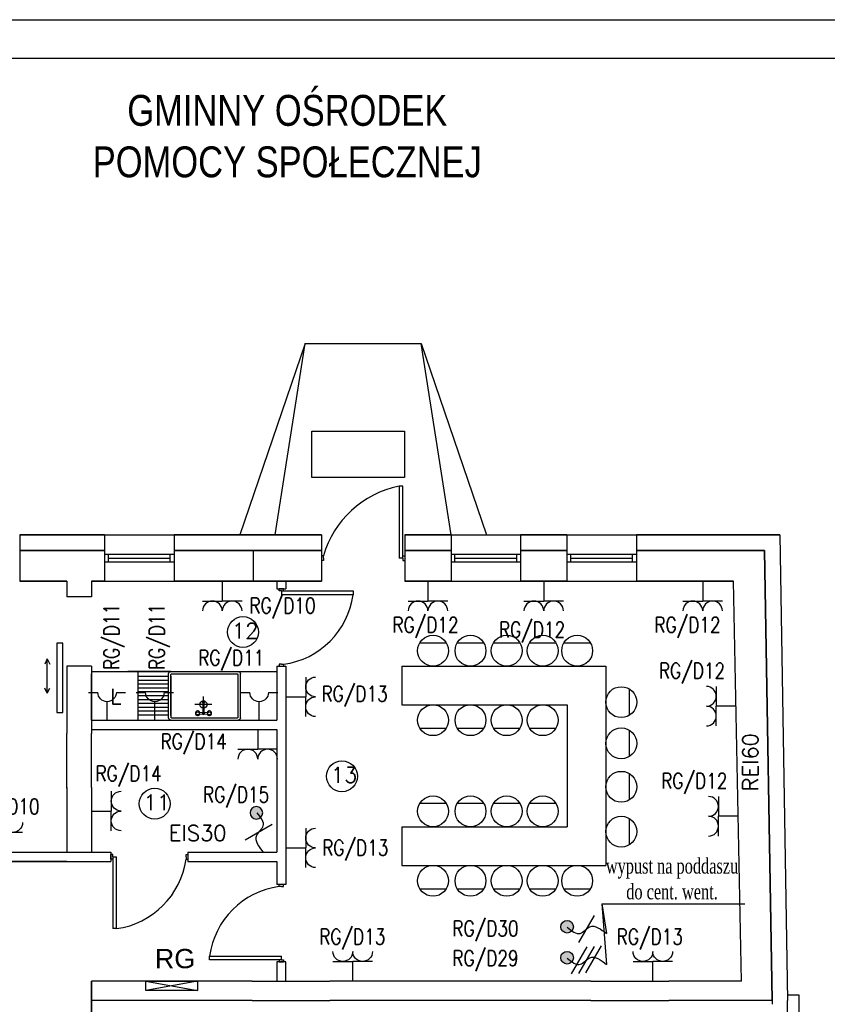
# Model space of a CAD drawing. Header units: inches. Extents: x 6268 to 12323, y 5221 to 42059.
# Tile 88 of 98: x 9435 to 10481, y 34617 to 35892. Entities that reach past the tile are written whole.
import ezdxf
from ezdxf.enums import TextEntityAlignment as Align

# ---------------------------------------------------------------- set-up
doc = ezdxf.new("R2010")
doc.units = ezdxf.units.IN
doc.header["$MEASUREMENT"] = 0
doc.layers.add('1DE-schemat ideowy', color=1, linetype='Continuous', lineweight=40)
doc.layers.add('2DE_NUMEL', color=1, linetype='Continuous', lineweight=20)
doc.layers.add('2DE_OBL2', color=1, linetype='Continuous')
doc.layers.add('CP_LINENORM', color=253, linetype='Continuous')
doc.styles.add('CP_ATTR', font='romans.shx')
doc.styles.add('Romans', font='romans.shx', dxfattribs={"width": 0.7})
doc.styles.get("Standard").update_dxf_attribs({"font": 'txt.shx'})

# ---------------------------------------------------------------- blocks, each defined once
blk = doc.blocks.new('CPEL_25872')
for p in [(0, 0), (-0.4, -0.4), (0.4, -0.4)]:
    blk.add_line(p, (0, -0.4))
for centre, start in [((-0.2, -0.6), 360), ((0.2, -0.6), 0)]:
    blk.add_arc(centre, 0.2, start, 180)
at = {"linetype": 'ByBlock', "style": 'CP_ATTR', "flags": 9}
for tag, p in [('NAME', (-0.092, -0.018)), ('GROUP', (-0.092, -0.018)), ('NUMBER', (-0.092, -0.018)), ('PRODUCER', (-0.092, -0.018)), ('ARTICLE', (-0.092, -0.018)), ('CHARACTER', (-0.092, -0.018)), ('VOLTAGE', (-0.092, -0.019)), ('WEIGHT', (-0.092, -0.018)), ('OTHER', (-0.092, -0.018)), ('PRODUCT-TYPE', (-0.092, -0.019)), ('ORDER-NO', (-0.092, -0.019)), ('POWER', (-0.092, -0.019))]:
    blk.add_attdef(tag, text='', height=0.00005, dxfattribs=at).set_placement(p, align=Align.MIDDLE_LEFT)
blk = doc.blocks.new('CPEL_2588')
for p, q in [((0, 0), (0, -0.4)), ((-0.4, -0.6), (-0.2, -0.6)), ((0.2, -0.6), (0.4, -0.6))]:
    blk.add_line(p, q)
blk.add_arc((0, -0.6), 0.2, 360, 180)
at = {"linetype": 'ByBlock', "style": 'CP_ATTR', "flags": 9}
for tag, p in [('NAME', (-0.092, -0.018)), ('GROUP', (-0.092, -0.018)), ('NUMBER', (-0.092, -0.018)), ('PRODUCER', (-0.092, -0.018)), ('ARTICLE', (-0.092, -0.018)), ('CHARACTER', (-0.092, -0.018)), ('VOLTAGE', (-0.092, -0.019)), ('WEIGHT', (-0.092, -0.018)), ('OTHER', (-0.092, -0.018)), ('PRODUCT-TYPE', (-0.092, -0.019)), ('ORDER-NO', (-0.092, -0.019)), ('POWER', (-0.092, -0.019))]:
    blk.add_attdef(tag, text='', height=0.00005, dxfattribs=at).set_placement(p, align=Align.MIDDLE_LEFT)
blk = doc.blocks.new('CPEL_2580_1')
h = blk.add_hatch(color=256)
h.paths.add_polyline_path([(0.2, 0, 1), (-0.2, 0, 1)])
h.paths.add_polyline_path([(-0.092, -0.018), (-0.092, -0.018), (-0.092, -0.018), (-0.092, -0.018)], flags=24)
h.paths.add_polyline_path([(-0.092, -0.018), (-0.091, -0.018), (-0.091, -0.018), (-0.092, -0.018)], flags=24)
h.paths.add_polyline_path([(-0.092, -0.019), (-0.091, -0.019), (-0.091, -0.018), (-0.092, -0.018)], flags=24)
h.paths.add_polyline_path([(-0.092, -0.019), (-0.091, -0.019), (-0.091, -0.019), (-0.092, -0.019)], flags=24)
h.paths.add_polyline_path([(-0.092, -0.018), (-0.092, -0.018), (-0.092, -0.018), (-0.092, -0.018)], flags=24)
h.paths.add_polyline_path([(-0.092, -0.019), (-0.092, -0.019), (-0.092, -0.019), (-0.092, -0.019)], flags=24)
h.paths.add_polyline_path([(-0.092, -0.019), (-0.091, -0.019), (-0.091, -0.019), (-0.092, -0.019)], flags=24)
h.paths.add_polyline_path([(-0.092, -0.018), (-0.091, -0.018), (-0.091, -0.018), (-0.092, -0.018)], flags=24)
h.paths.add_polyline_path([(-0.092, -0.018), (-0.091, -0.018), (-0.091, -0.018), (-0.092, -0.018)], flags=24)
h.paths.add_polyline_path([(-0.092, -0.019), (-0.092, -0.019), (-0.092, -0.018), (-0.092, -0.018)], flags=24)
h.paths.add_polyline_path([(-0.092, -0.019), (-0.091, -0.019), (-0.091, -0.018), (-0.092, -0.018)], flags=24)
h.paths.add_polyline_path([(-0.092, -0.018), (-0.092, -0.018), (-0.092, -0.018), (-0.092, -0.018)], flags=24)
blk.add_circle((0, 0), 0.2)
at = {"linetype": 'ByBlock', "style": 'CP_ATTR', "flags": 9}
for tag, p in [('NAME', (-0.092, -0.018)), ('GROUP', (-0.092, -0.018)), ('NUMBER', (-0.092, -0.018)), ('PRODUCER', (-0.092, -0.018)), ('ARTICLE', (-0.092, -0.018)), ('CHARACTER', (-0.092, -0.018)), ('VOLTAGE', (-0.092, -0.019)), ('WEIGHT', (-0.092, -0.018)), ('OTHER', (-0.092, -0.018)), ('PN', (-0.092, -0.018)), ('TEMPERATURE', (-0.092, -0.018)), ('FLOW', (-0.092, -0.018)), ('PRODUCT-TYPE', (-0.092, -0.019)), ('ORDER-NO', (-0.092, -0.019)), ('POWER', (-0.092, -0.019)), ('QUANTITY', (-0.092, -0.019)), ('EQUIPMENT', (-0.092, -0.019)), ('DN', (-0.091, -0.019)), ('PRICE', (-0.091, -0.019))]:
    blk.add_attdef(tag, text='', height=0.00005, dxfattribs=at).set_placement(p, align=Align.MIDDLE_LEFT)
blk = doc.blocks.new('cp_num_el')
at = {"linetype": 'ByBlock', "style": 'CP_ATTR', "width": 0.8, "flags": 12}
blk.add_attdef('VAL', (0, 0), '', height=1, dxfattribs=at)

msp = doc.modelspace()

# ---------------------------------------------------------------- linework, layer by layer
at = {"linetype": 'Continuous'}
for p, q in [((6468.073, 35842.31), (12118.073, 35842.31)), ((9495.543, 34897.907), (9495.543, 34967.907)), ((9527.543, 34897.907), (9527.543, 34967.907)), ((9735.543, 34646.907), (9836.543, 34646.907)), ((9735.543, 34621.907), (9836.543, 34621.907))]:
    msp.add_line(p, q, dxfattribs=at)
for p, q in [((9804.543, 35472.907), (9719.752, 35224.907)), ((9765.543, 35224.907), (9804.543, 35472.907)), ((9804.543, 35472.907), (9954.543, 35472.907)), ((9993.543, 35224.907), (9954.543, 35472.907)), ((9954.543, 35472.907), (10039.334, 35224.907)), ((9813.199, 35359.48), (9933.199, 35359.48)), ((9813.199, 35299.48), (9813.199, 35359.48)), ((9933.199, 35359.48), (9933.199, 35299.48)), ((9933.199, 35299.48), (9813.199, 35299.48)), ((9931.043, 35287.907), (9926.043, 35287.907)), ((9926.043, 35287.907), (9926.043, 35194.907)), ((9931.043, 35197.907), (9931.043, 35287.907)), ((9544.543, 35224.907), (9434.543, 35224.907)), ((9434.543, 35224.907), (9544.543, 35224.907)), ((9434.543, 35224.907), (9434.543, 35164.907)), ((9544.543, 35224.907), (9544.543, 35164.907)), ((9544.543, 35224.907), (9634.543, 35224.907)), ((9825.543, 35224.907), (9634.543, 35224.907)), ((9634.543, 35224.907), (9825.543, 35224.907)), ((9634.543, 35224.907), (9634.543, 35164.907)), ((9825.543, 35224.907), (9825.543, 35164.907)), ((9993.543, 35224.907), (9933.543, 35224.907)), ((9933.543, 35224.907), (9993.543, 35224.907)), ((9933.543, 35224.907), (9933.543, 35164.907)), ((9993.543, 35224.907), (9993.543, 35164.907)), ((9993.543, 35224.907), (10083.543, 35224.907)), ((10143.543, 35224.907), (10083.543, 35224.907)), ((10083.543, 35224.907), (10143.543, 35224.907)), ((10083.543, 35224.907), (10083.543, 35164.907)), ((10143.543, 35224.907), (10143.543, 35164.907)), ((10143.543, 35224.907), (10233.543, 35224.907)), ((10419.543, 35224.907), (10233.543, 35224.907)), ((10233.543, 35224.907), (10419.543, 35224.907)), ((10233.543, 35224.907), (10233.543, 35164.907)), ((10419.543, 35224.907), (10429.543, 34621.907)), ((9544.543, 35204.907), (9434.543, 35204.907)), ((9434.543, 35204.907), (9544.543, 35204.907)), ((9825.543, 35204.907), (9634.543, 35204.907)), ((9634.543, 35204.907), (9825.543, 35204.907)), ((9737.543, 35164.907), (9737.543, 35204.907)), ((9825.543, 35204.907), (9825.543, 35204.907)), ((9825.543, 35204.907), (9825.543, 35204.907)), ((9993.543, 35204.907), (9933.543, 35204.907)), ((9933.543, 35204.907), (9993.543, 35204.907)), ((10143.543, 35204.907), (10083.543, 35204.907)), ((10083.543, 35204.907), (10143.543, 35204.907)), ((10399.543, 35204.907), (10233.543, 35204.907)), ((10233.543, 35204.907), (10399.543, 35204.907)), ((10409.543, 34621.907), (10399.543, 35204.907)), ((10399.543, 35204.907), (10409.543, 34621.907)), ((9544.543, 35199.907), (9634.543, 35199.907)), ((9544.543, 35189.907), (9634.543, 35189.907)), ((9544.543, 35189.907), (9549.543, 35189.907)), ((9549.543, 35189.907), (9549.543, 35199.907)), ((9549.543, 35194.907), (9629.543, 35194.907)), ((9629.543, 35189.907), (9629.543, 35199.907)), ((9828.043, 35197.907), (9825.543, 35197.907)), ((9828.043, 35191.907), (9825.543, 35191.907)), ((9828.043, 35194.907), (9828.043, 35197.907)), ((9828.043, 35194.907), (9828.043, 35191.907)), ((9931.043, 35194.907), (9926.043, 35194.907)), ((9931.043, 35194.907), (9931.043, 35197.907)), ((9931.043, 35197.907), (9933.543, 35197.907)), ((9931.043, 35194.907), (9931.043, 35191.907)), ((9931.043, 35191.907), (9933.543, 35191.907)), ((9933.543, 35197.907), (9933.543, 35191.907)), ((9993.543, 35199.907), (10083.543, 35199.907)), ((9993.543, 35189.907), (10083.543, 35189.907)), ((9993.543, 35189.907), (9998.543, 35189.907)), ((9998.543, 35189.907), (9998.543, 35199.907)), ((9998.543, 35194.907), (10078.543, 35194.907)), ((10078.543, 35189.907), (10078.543, 35199.907)), ((10143.543, 35199.907), (10233.543, 35199.907)), ((10143.543, 35189.907), (10233.543, 35189.907)), ((10143.543, 35189.907), (10148.543, 35189.907)), ((10148.543, 35189.907), (10148.543, 35199.907)), ((10148.543, 35194.907), (10228.543, 35194.907)), ((10228.543, 35189.907), (10228.543, 35199.907)), ((9495.543, 35164.907), (9434.543, 35164.907)), ((9434.543, 35164.907), (9495.543, 35164.907)), ((9495.543, 35164.907), (9495.543, 35144.907)), ((9544.543, 35164.907), (9527.543, 35164.907)), ((9527.543, 35164.907), (9527.543, 35144.907)), ((9527.543, 35164.907), (9544.543, 35164.907)), ((9527.543, 35164.907), (9527.543, 35144.907)), ((9527.543, 35164.907), (9527.543, 35144.907)), ((9527.543, 35164.907), (9527.543, 35144.907)), ((9544.543, 35164.907), (9634.543, 35164.907)), ((9825.543, 35164.907), (9634.543, 35164.907)), ((9634.543, 35164.907), (9825.543, 35164.907)), ((9767.543, 35164.907), (9767.543, 35154.907)), ((9767.543, 35164.907), (9767.543, 35154.907)), ((9779.543, 35164.907), (9779.543, 35154.907)), ((9825.543, 35164.907), (9825.543, 35164.907)), ((9825.543, 35164.907), (9825.543, 35164.907)), ((9993.543, 35164.907), (9933.543, 35164.907)), ((9933.543, 35164.907), (9993.543, 35164.907)), ((9993.543, 35164.907), (10083.543, 35164.907)), ((10143.543, 35164.907), (10083.543, 35164.907)), ((10083.543, 35164.907), (10143.543, 35164.907)), ((10143.543, 35164.907), (10233.543, 35164.907)), ((10359.543, 35164.907), (10233.543, 35164.907)), ((10233.543, 35164.907), (10359.543, 35164.907)), ((10369.543, 34646.907), (10359.543, 35164.907)), ((9767.543, 35154.907), (9779.543, 35154.907)), ((9770.543, 35152.407), (9770.543, 35154.907)), ((9776.543, 35154.907), (9770.543, 35154.907)), ((9773.543, 35152.407), (9770.543, 35152.407)), ((9773.543, 35152.407), (9773.543, 35147.407)), ((9773.543, 35152.407), (9776.543, 35152.407)), ((9776.543, 35152.407), (9776.543, 35154.907)), ((9776.543, 35152.407), (9866.543, 35152.407)), ((9866.543, 35152.407), (9866.543, 35147.407)), ((9527.543, 35144.907), (9495.543, 35144.907)), ((9866.543, 35147.407), (9773.543, 35147.407)), ((9490.543, 35084.907), (9482.543, 35084.907)), ((9482.543, 35084.907), (9482.543, 34994.907)), ((9490.543, 35054.907), (9490.543, 35084.907)), ((9952.953, 35085.256), (9987.182, 35085.256)), ((10001.462, 35085.256), (10035.692, 35085.256)), ((10048.446, 35085.256), (10082.675, 35085.256)), ((10095.124, 35085.256), (10129.354, 35085.256)), ((10139.667, 35085.256), (10173.896, 35085.256)), ((9470.281, 35064.291), (9467.143, 35057.653)), ((9470.281, 35019.966), (9470.281, 35064.291)), ((9470.281, 35064.291), (9473.418, 35057.653)), ((9490.543, 34994.907), (9490.543, 35054.907)), ((9495.543, 35054.907), (9495.543, 34967.907)), ((9527.543, 35054.907), (9495.543, 35054.907)), ((9527.543, 35054.907), (9527.543, 34967.907)), ((9527.543, 35054.907), (9527.543, 34967.907)), ((9527.543, 35054.907), (9527.543, 34967.907)), ((9767.543, 35054.907), (9767.543, 34984.907)), ((9767.543, 35054.907), (9779.543, 35054.907)), ((9773.543, 35057.407), (9770.543, 35057.407)), ((9770.543, 35057.407), (9770.543, 35054.907)), ((9773.543, 35057.407), (9776.543, 35057.407)), ((9776.543, 35057.407), (9776.543, 35054.907)), ((9779.543, 35054.907), (9779.543, 34771.907)), ((9929.543, 35054.907), (9929.543, 35004.907)), ((9929.543, 35054.907), (10143.953, 35054.907)), ((10143.953, 35054.907), (10193.953, 35054.907)), ((10193.953, 35054.907), (10193.953, 34796.907)), ((9527.168, 35047.907), (9767.168, 35047.907)), ((9527.543, 34984.907), (9527.543, 35044.907)), ((9630.523, 35047.907), (9574.63, 35047.907)), ((9630.523, 35047.907), (9587.543, 35047.907)), ((9587.543, 35047.907), (9587.543, 34984.907)), ((9587.543, 35044.907), (9587.543, 34984.907)), ((9627.523, 35041.469), (9587.543, 35041.469)), ((9627.523, 35036.469), (9587.543, 35036.469)), ((9627.523, 34987.907), (9627.523, 35044.907)), ((9630.523, 35047.907), (9717.523, 35047.907)), ((9630.523, 35047.907), (9672.523, 35047.907)), ((9630.523, 34990.907), (9630.523, 35044.157)), ((9630.523, 35041.907), (9630.523, 34988.657)), ((9631.273, 35044.907), (9672.523, 35044.907)), ((9672.523, 35047.907), (9714.523, 35047.907)), ((9672.523, 35044.907), (9716.773, 35044.907)), ((9717.523, 35047.907), (9742.946, 35047.907)), ((9717.523, 34988.657), (9717.523, 35044.157)), ((9720.523, 34987.907), (9720.523, 35044.907)), ((9470.281, 35019.966), (9467.143, 35026.605)), ((9470.281, 35019.966), (9473.418, 35026.605)), ((9627.523, 35031.469), (9587.543, 35031.469)), ((9627.523, 35026.469), (9587.543, 35026.469)), ((10224.301, 35025.445), (10224.301, 34991.215)), ((9627.523, 35021.469), (9587.543, 35021.469)), ((9627.523, 35016.469), (9587.543, 35016.469)), ((9627.523, 35011.469), (9587.543, 35011.469)), ((9672.523, 34993.928), (9672.523, 35015.763)), ((9627.523, 35006.469), (9587.543, 35006.469)), ((9627.523, 35001.469), (9587.543, 35001.469)), ((9683.43, 35005.157), (9661.347, 35005.157)), ((9671.443, 35008.107), (9671.443, 35008.987)), ((9929.543, 35004.907), (10143.953, 35004.907)), ((10143.953, 35004.907), (10143.953, 34846.907)), ((9482.543, 34994.907), (9490.543, 34994.907)), ((9527.543, 34984.907), (9767.543, 34984.907)), ((9627.523, 34996.469), (9587.543, 34996.469)), ((9627.523, 34991.469), (9587.543, 34991.469)), ((9631.273, 34987.907), (9672.523, 34987.907)), ((9666.993, 34994.78), (9671.844, 34995.144)), ((9666.993, 34993.035), (9671.844, 34992.671)), ((9672.523, 34987.907), (9716.773, 34987.907)), ((9672.523, 34987.907), (9716.773, 34987.907)), ((9673.543, 34995.144), (9678.394, 34994.78)), ((9673.543, 34992.671), (9678.394, 34993.035)), ((9527.543, 34972.907), (9767.543, 34972.907)), ((9767.543, 34972.907), (9767.543, 34813.907)), ((9952.953, 34974.559), (9987.182, 34974.559)), ((10001.462, 34974.559), (10035.692, 34974.559)), ((10048.446, 34974.559), (10082.675, 34974.559)), ((10095.124, 34974.559), (10129.354, 34974.559)), ((10224.301, 34971.981), (10224.301, 34937.752)), ((9527.543, 34968.907), (9527.543, 34967.907)), ((9527.543, 34968.907), (9527.543, 34967.907)), ((10224.301, 34915.788), (10224.301, 34881.559)), ((9495.543, 34897.907), (9495.543, 34896.907)), ((9495.543, 34896.907), (9495.543, 34897.907)), ((9495.543, 34896.907), (9495.543, 34813.907)), ((9527.543, 34897.907), (9527.543, 34813.907)), ((9527.543, 34897.907), (9527.543, 34896.907)), ((9952.953, 34877.256), (9987.182, 34877.256)), ((10001.462, 34877.256), (10035.692, 34877.256)), ((10048.446, 34877.256), (10082.675, 34877.256)), ((10095.124, 34877.256), (10129.354, 34877.256)), ((10224.301, 34857.691), (10224.301, 34823.462)), ((9929.543, 34846.907), (9929.543, 34796.907)), ((9929.543, 34846.907), (10143.953, 34846.907)), ((9340.543, 34813.907), (9552.543, 34813.907)), ((9527.543, 34813.907), (9552.543, 34813.907)), ((9552.543, 34813.907), (9552.543, 34801.907)), ((9555.043, 34810.907), (9552.543, 34810.907)), ((9552.543, 34804.907), (9552.543, 34810.907)), ((9555.043, 34807.907), (9555.043, 34810.907)), ((9555.043, 34807.907), (9560.043, 34807.907)), ((9555.043, 34807.907), (9555.043, 34804.907)), ((9560.043, 34714.907), (9560.043, 34807.907)), ((9650.043, 34807.907), (9650.043, 34810.907)), ((9650.043, 34810.907), (9652.543, 34810.907)), ((9650.043, 34807.907), (9650.043, 34804.907)), ((9652.543, 34813.907), (9767.543, 34813.907)), ((9652.543, 34813.907), (9652.543, 34801.907)), ((9475.543, 34801.907), (9340.543, 34801.907)), ((9340.543, 34801.907), (9552.543, 34801.907)), ((9495.543, 34801.907), (9475.543, 34801.907)), ((9555.043, 34804.907), (9552.543, 34804.907)), ((9555.043, 34804.907), (9555.043, 34714.907)), ((9650.043, 34804.907), (9652.543, 34804.907)), ((9652.543, 34801.907), (9767.543, 34801.907)), ((9767.543, 34801.907), (9767.543, 34771.907)), ((9929.543, 34796.907), (10193.953, 34796.907)), ((9779.543, 34771.907), (9767.543, 34771.907)), ((9770.543, 34769.407), (9770.543, 34771.907)), ((9773.543, 34769.407), (9770.543, 34769.407)), ((9773.543, 34769.407), (9776.543, 34769.407)), ((9776.543, 34769.407), (9776.543, 34771.907)), ((9952.953, 34766.559), (9987.182, 34766.559)), ((10001.462, 34766.559), (10035.692, 34766.559)), ((10048.446, 34766.559), (10082.675, 34766.559)), ((10095.124, 34766.559), (10129.354, 34766.559)), ((10139.667, 34766.559), (10173.896, 34766.559)), ((9560.043, 34714.907), (9555.043, 34714.907)), ((9680.543, 34674.407), (9680.543, 34679.407)), ((9680.543, 34679.407), (9773.543, 34679.407)), ((9773.543, 34674.407), (9773.543, 34679.407)), ((9770.543, 34674.407), (9680.543, 34674.407)), ((9767.543, 34671.907), (9767.543, 34646.907)), ((9779.543, 34671.907), (9767.543, 34671.907)), ((9773.543, 34674.407), (9770.543, 34674.407)), ((9770.543, 34674.407), (9770.543, 34671.907)), ((9770.543, 34671.907), (9776.543, 34671.907)), ((9773.543, 34674.407), (9776.543, 34674.407)), ((9776.543, 34674.407), (9776.543, 34671.907)), ((9779.543, 34646.907), (9779.543, 34671.907)), ((9735.543, 34646.907), (9527.543, 34646.907)), ((9527.543, 34578.907), (9527.543, 34646.907)), ((9527.543, 34646.907), (9527.543, 34578.907)), ((9604.543, 34646.907), (9631.543, 34646.907)), ((10174.543, 34646.907), (9836.543, 34646.907)), ((10174.543, 34646.907), (10275.543, 34646.907)), ((10369.543, 34646.907), (10275.543, 34646.907)), ((10369.543, 34646.907), (10275.543, 34646.907)), ((10444.543, 34628.907), (10429.543, 34628.907)), ((10444.543, 34489.907), (10444.414, 34628.907)), ((9735.543, 34621.907), (9527.543, 34621.907)), ((10174.543, 34621.907), (9836.543, 34621.907)), ((10174.543, 34621.907), (10275.543, 34621.907)), ((10409.543, 34621.907), (10275.543, 34621.907)), ((10409.543, 34621.907), (10409.543, 34616.907)), ((10429.543, 34489.907), (10429.543, 34621.907))]:
    msp.add_line(p, q)
for points in [[(9673.943, 35008.107), (9673.943, 35008.987, 0.10454597), (9673.85, 35009.431, 0.10079648), (9673.577, 35009.815, 0.09591072), (9673.176, 35010.067, 0.09272045), (9672.693, 35010.157, 0.09272045), (9672.211, 35010.067, 0.09591072), (9671.81, 35009.815, 0.10079648), (9671.537, 35009.431)], [(9671.537, 35008.551, 0.10454597), (9671.443, 35008.107, 0.10454597), (9671.537, 35007.664, 0.10079648), (9671.81, 35007.28)], [(9672.693, 35009.277, 0.09272045), (9672.211, 35009.187, 0.09591072), (9671.81, 35008.935, 0.10079648), (9671.537, 35008.551)], [(9671.903, 35008.389, 0.10454597), (9671.843, 35008.107), (9671.843, 34993.907, 1), (9673.543, 34993.907), (9673.543, 35008.107, 0.10454597), (9673.484, 35008.389)], [(9673.85, 35008.551, 0.10079648), (9673.577, 35008.935, 0.09591072), (9673.176, 35009.187)], [(9673.543, 35007.25, 0.00914131), (9673.577, 35007.28, 0.10079648), (9673.85, 35007.664, 0.10454597), (9673.943, 35008.107, 0.10454597), (9673.85, 35008.551)]]:
    msp.add_lwpolyline(points, format="xyb")
msp.add_lwpolyline([(9527.543, 34578.907), (9527.543, 34646.907)])
for centre, radius in [((9723.85, 35099.091), 20), ((9970.068, 35074.907), 20), ((10018.577, 35074.907), 20), ((10065.56, 35074.907), 20), ((10112.239, 35074.907), 20), ((10156.782, 35074.907), 20), ((10213.953, 35008.33), 20), ((9672.523, 35005.157), 4.65), ((9970.068, 34984.907), 20), ((10018.577, 34984.907), 20), ((10065.56, 34984.907), 20), ((10112.239, 34984.907), 20), ((9665.193, 34993.907), 2), ((9680.193, 34993.907), 2), ((10213.953, 34954.866), 20), ((9852.036, 34912.345), 20), ((10213.953, 34898.673), 20), ((9609.476, 34876.718), 20), ((9970.068, 34866.907), 20), ((10018.577, 34866.907), 20), ((10065.56, 34866.907), 20), ((10112.239, 34866.907), 20), ((10213.953, 34840.576), 20), ((9970.068, 34776.907), 20), ((10018.577, 34776.907), 20), ((10065.56, 34776.907), 20), ((10112.239, 34776.907), 20), ((10156.782, 34776.907), 20)]:
    msp.add_circle(centre, radius)
for centre, radius, start, end in [((9950.838, 35162.553), 127.783, 101.188499, 163.938198), ((9761.952, 35161.999), 105.604, 277.942007, 352.057993), ((9672.54, 35008.987), 1.097, 156.126554, 180), ((9672.662, 35008.191), 1.248, 226.896539, 228.991509), ((9672.615, 35008.074), 0.778, 133.103461, 156.126554), ((9672.662, 35008.023), 0.848, 111.189373, 133.103461), ((9672.693, 35007.943), 0.934, 90, 111.189373), ((9672.693, 35007.943), 1.334, 68.810627, 90), ((9672.693, 35007.943), 0.934, 68.810627, 90), ((9672.724, 35008.023), 0.848, 46.896539, 68.810627), ((9672.772, 35008.074), 0.778, 23.873446, 46.896539), ((9665.193, 34993.907), 3, 18.479542, 341.520458), ((9672.693, 34993.907), 1.5, 124.518103, 55.481897), ((9680.193, 34993.907), 3, 198.479542, 161.520458), ((9545.452, 34819.499), 105.604, 277.942007, 352.057979), ((9785.135, 34664.816), 105.604, 97.942007, 172.057993)]:
    msp.add_arc(centre, radius, start, end)
at = {"extrusion": (0, 0, -1)}
for centre, radius, start, end in [((-9630.523, 35044.907), 3, 0, 90), ((-9631.273, 35044.157), 0.75, 0, 90), ((-9716.773, 35044.157), 0.75, 90, 180), ((-9717.523, 35044.907), 3, 90, 180), ((-9630.523, 34987.907), 3, 270, 0), ((-9631.273, 34988.657), 0.75, 270, 0), ((-9716.773, 34988.657), 0.75, 180, 270), ((-9717.523, 34987.907), 3, 180, 270)]:
    msp.add_arc(centre, radius, start, end, dxfattribs=at)
at = {"layer": '1DE-schemat ideowy', "color": 7, "lineweight": -3}
for q in [(10373.981, 34747.071), (10194.862, 34668.375), (10194.862, 34708.464)]:
    msp.add_line((10188.926, 34747.071), q, dxfattribs=at)
at = {"layer": '1DE-schemat ideowy', "lineweight": 30}
for p, q in [((9664.893, 34646.907), (9598.193, 34634.904)), ((9598.193, 34646.907), (9664.893, 34634.904))]:
    msp.add_line(p, q, dxfattribs=at)
msp.add_lwpolyline([(9664.893, 34646.907), (9664.893, 34634.904), (9598.193, 34634.904), (9598.193, 34646.907)], close=True, dxfattribs=at)
at = {"layer": '2DE_OBL2', "ltscale": 0.5}
for p, q in [((9761.481, 34849.849), (9726.59, 34829.655)), ((10158.921, 34697.087), (10179.114, 34731.978)), ((10149.681, 34656.341), (10169.874, 34691.232)), ((10158.921, 34656.998), (10179.114, 34691.889)), ((10168.161, 34657.654), (10188.354, 34692.545))]:
    msp.add_line(p, q, dxfattribs=at)
for points in [[(9741.621, 34864.786), (9749.781, 34847.927), (9741.279, 34835.573), (9750.104, 34813.907)], [(10143.983, 34716.948), (10160.842, 34708.787), (10173.196, 34717.289), (10194.862, 34708.464)], [(10143.983, 34676.859), (10160.842, 34668.698), (10173.196, 34677.2), (10194.862, 34668.375)]]:
    msp.add_spline(points, degree=3, dxfattribs=at)
at = {"layer": 'CP_LINENORM', "linetype": 'Continuous'}
msp.add_line((6268.073, 35892.31), (12168.073, 35892.31), dxfattribs=at)

# ---------------------------------------------------------------- block references
at = {"layer": '2DE_NUMEL'}
ref = msp.add_blockref('cp_num_el', (9732.272, 35140.505), dxfattribs=dict(at, xscale=-20, yscale=20, zscale=15, rotation=179.9999999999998))
ref.add_attrib('VAL', 'RG/D10', (9732.272, 35123.305), dxfattribs={"layer": '0', "linetype": 'ByBlock', "height": 20, "rotation": 720, "style": 'CP_ATTR', "width": 0.8, "flags": 12})
ref = msp.add_blockref('cp_num_el', (9546.345, 35049.887), dxfattribs=dict(at, xscale=-20, yscale=20, zscale=15, rotation=269.9999999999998))
ref.add_attrib('VAL', 'RG/D11', (9563.545, 35049.887), dxfattribs={"layer": '0', "linetype": 'ByBlock', "height": 20, "rotation": 810, "style": 'CP_ATTR', "width": 0.8, "flags": 12})
ref = msp.add_blockref('cp_num_el', (9605.05, 35049.887), dxfattribs=dict(at, xscale=-20, yscale=20, zscale=15, rotation=269.9999999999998))
ref.add_attrib('VAL', 'RG/D11', (9622.25, 35049.887), dxfattribs={"layer": '0', "linetype": 'ByBlock', "height": 20, "rotation": 810, "style": 'CP_ATTR', "width": 0.8, "flags": 12})
ref = msp.add_blockref('cp_num_el', (9917.553, 35115.507), dxfattribs=dict(at, xscale=-20, yscale=20, zscale=15, rotation=179.9999999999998))
ref.add_attrib('VAL', 'RG/D12', (9917.553, 35098.307), dxfattribs={"layer": '0', "linetype": 'ByBlock', "height": 20, "rotation": 720, "style": 'CP_ATTR', "width": 0.8, "flags": 12})
ref = msp.add_blockref('cp_num_el', (10055.552, 35109.423), dxfattribs=dict(at, xscale=-20, yscale=20, zscale=15, rotation=179.9999999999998))
ref.add_attrib('VAL', 'RG/D12', (10055.552, 35092.223), dxfattribs={"layer": '0', "linetype": 'ByBlock', "height": 20, "rotation": 720, "style": 'CP_ATTR', "width": 0.8, "flags": 12})
ref = msp.add_blockref('cp_num_el', (10256.964, 35115.507), dxfattribs=dict(at, xscale=-20, yscale=20, zscale=15, rotation=179.9999999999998))
ref.add_attrib('VAL', 'RG/D12', (10256.964, 35098.307), dxfattribs={"layer": '0', "linetype": 'ByBlock', "height": 20, "rotation": 720, "style": 'CP_ATTR', "width": 0.8, "flags": 12})
ref = msp.add_blockref('cp_num_el', (9665.894, 35072.95), dxfattribs=dict(at, xscale=-20, yscale=20, zscale=15, rotation=179.9999999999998))
ref.add_attrib('VAL', 'RG/D11', (9665.894, 35055.75), dxfattribs={"layer": '0', "linetype": 'ByBlock', "height": 20, "rotation": 720, "style": 'CP_ATTR', "width": 0.8, "flags": 12})
ref = msp.add_blockref('cp_num_el', (10262.787, 35056.258), dxfattribs=dict(at, xscale=-20, yscale=20, zscale=15, rotation=179.9999999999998))
ref.add_attrib('VAL', 'RG/D12', (10262.787, 35039.058), dxfattribs={"layer": '0', "linetype": 'ByBlock', "height": 20, "rotation": 720, "style": 'CP_ATTR', "width": 0.8, "flags": 12})
ref = msp.add_blockref('cp_num_el', (9825.651, 35026.361), dxfattribs=dict(at, xscale=-20, yscale=20, zscale=15, rotation=179.9999999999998))
ref.add_attrib('VAL', 'RG/D13', (9825.651, 35009.161), dxfattribs={"layer": '0', "linetype": 'ByBlock', "height": 20, "rotation": 720, "style": 'CP_ATTR', "width": 0.8, "flags": 12})
ref = msp.add_blockref('cp_num_el', (9617.124, 34964.674), dxfattribs=dict(at, xscale=-20, yscale=20, zscale=15, rotation=179.9999999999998))
ref.add_attrib('VAL', 'RG/D14', (9617.124, 34947.474), dxfattribs={"layer": '0', "linetype": 'ByBlock', "height": 20, "rotation": 720, "style": 'CP_ATTR', "width": 0.8, "flags": 12})
ref = msp.add_blockref('cp_num_el', (9532.829, 34923.06), dxfattribs=dict(at, xscale=-20, yscale=20, zscale=15, rotation=179.9999999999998))
ref.add_attrib('VAL', 'RG/D14', (9532.829, 34905.86), dxfattribs={"layer": '0', "linetype": 'ByBlock', "height": 20, "rotation": 720, "style": 'CP_ATTR', "width": 0.8, "flags": 12})
ref = msp.add_blockref('cp_num_el', (10265.755, 34913.449), dxfattribs=dict(at, xscale=-20, yscale=20, zscale=15, rotation=179.9999999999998))
ref.add_attrib('VAL', 'RG/D12', (10265.755, 34896.249), dxfattribs={"layer": '0', "linetype": 'ByBlock', "height": 20, "rotation": 720, "style": 'CP_ATTR', "width": 0.8, "flags": 12})
ref = msp.add_blockref('cp_num_el', (9672.161, 34895.703), dxfattribs=dict(at, xscale=-20, yscale=20, zscale=15, rotation=179.9999999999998))
ref.add_attrib('VAL', 'RG/D15', (9672.161, 34878.503), dxfattribs={"layer": '0', "linetype": 'ByBlock', "height": 20, "rotation": 720, "style": 'CP_ATTR', "width": 0.8, "flags": 12})
ref = msp.add_blockref('cp_num_el', (9374.557, 34880.35), dxfattribs=dict(at, xscale=-20, yscale=20, zscale=15, rotation=179.9999999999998))
ref.add_attrib('VAL', 'RG/D10', (9374.557, 34863.15), dxfattribs={"layer": '0', "linetype": 'ByBlock', "height": 20, "rotation": 720, "style": 'CP_ATTR', "width": 0.8, "flags": 12})
ref = msp.add_blockref('cp_num_el', (9826.541, 34826.947), dxfattribs=dict(at, xscale=-20, yscale=20, zscale=15, rotation=179.9999999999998))
ref.add_attrib('VAL', 'RG/D13', (9826.541, 34809.747), dxfattribs={"layer": '0', "linetype": 'ByBlock', "height": 20, "rotation": 720, "style": 'CP_ATTR', "width": 0.8, "flags": 12})
ref = msp.add_blockref('cp_num_el', (9995.203, 34722.392), dxfattribs=dict(at, xscale=-20, yscale=20, zscale=15, rotation=179.9999999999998))
ref.add_attrib('VAL', 'RG/D30', (9995.203, 34705.192), dxfattribs={"layer": '0', "linetype": 'ByBlock', "height": 20, "rotation": 720, "style": 'CP_ATTR', "width": 0.8, "flags": 12})
ref = msp.add_blockref('cp_num_el', (9822.683, 34711.698), dxfattribs=dict(at, xscale=-20, yscale=20, zscale=15, rotation=179.9999999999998))
ref.add_attrib('VAL', 'RG/D13', (9822.683, 34694.498), dxfattribs={"layer": '0', "linetype": 'ByBlock', "height": 20, "rotation": 720, "style": 'CP_ATTR', "width": 0.8, "flags": 12})
ref = msp.add_blockref('cp_num_el', (10208.082, 34711.698), dxfattribs=dict(at, xscale=-20, yscale=20, zscale=15, rotation=179.9999999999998))
ref.add_attrib('VAL', 'RG/D13', (10208.082, 34694.498), dxfattribs={"layer": '0', "linetype": 'ByBlock', "height": 20, "rotation": 720, "style": 'CP_ATTR', "width": 0.8, "flags": 12})
ref = msp.add_blockref('cp_num_el', (9995.203, 34683.82), dxfattribs=dict(at, xscale=-20, yscale=20, zscale=15, rotation=179.9999999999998))
ref.add_attrib('VAL', 'RG/D29', (9995.203, 34666.62), dxfattribs={"layer": '0', "linetype": 'ByBlock', "height": 20, "rotation": 720, "style": 'CP_ATTR', "width": 0.8, "flags": 12})
at = {"layer": '2DE_OBL2', "xscale": 64, "yscale": 64, "zscale": 64}
for p in [(9696.988, 35164.907), (9963.543, 35164.907), (10113.543, 35164.907), (10319.458, 35164.907), (9742.932, 34972.907)]:
    msp.add_blockref('CPEL_25872', p, dxfattribs=at)
at = {"layer": '2DE_OBL2'}
for name, p, xscale, yscale, zscale, rotation in [('CPEL_25872', (9779.543, 35015.152), -64, 63.99999999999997, 64, 89.99999999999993), ('CPEL_25872', (10362.668, 35003.036), 64, 64, 64, 270), ('CPEL_2588', (9547.803, 34984.907), -60, 60, 50, 180), ('CPEL_2588', (9609.669, 34984.907), -60, 60, 50, 180), ('CPEL_2588', (9744.809, 34984.907), -60, 60, 50, 180), ('CPEL_25872', (9527.543, 34867.293), -64, 63.99999999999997, 64, 89.99999999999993), ('CPEL_25872', (10365.42, 34860.476), 64, 64, 64, 270), ('CPEL_25872', (9412.637, 34813.907), -64, 63.99999999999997, 64, 180), ('CPEL_25872', (9779.543, 34819.504), -64, 63.99999999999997, 64, 89.99999999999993), ('CPEL_25872', (9866.004, 34646.907), -64, 63.99999999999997, 64, 180), ('CPEL_25872', (10254.802, 34646.907), -64, 63.99999999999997, 64, 180)]:
    msp.add_blockref(name, p, dxfattribs=dict(at, xscale=xscale, yscale=yscale, zscale=zscale, rotation=rotation))
at = {"layer": '2DE_OBL2', "ltscale": 0.5}
for p, xscale, yscale, zscale, rotation in [((9741.251, 34864.937), -40.88340150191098, 40.88340150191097, 40.88340150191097, 355.9354583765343), ((10143.832, 34717.317), 40.88340150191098, 40.88340150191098, 40.88340150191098, 94.06454162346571), ((10143.832, 34677.228), 40.88340150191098, 40.88340150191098, 40.88340150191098, 94.06454162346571)]:
    msp.add_blockref('CPEL_2580_1', p, dxfattribs=dict(at, xscale=xscale, yscale=yscale, zscale=zscale, rotation=rotation))

# ---------------------------------------------------------------- texts
at = {"ltscale": 24, "insert": (9529.181, 35794.849), "char_height": 40, "attachment_point": 1}
msp.add_mtext('\\pxqc;{\\fArial|b0|i0|c238|p0;\\W0.8;GMINNY OŚRODEK \\PPOMOCY SPOŁECZNEJ}', dxfattribs=at)
at = {"char_height": 20}
for s, width, insert, attachment_point in [('12', 68.36029, (9709.501, 35110.714), 1), ('L', 37.21157, (9551.756, 35005.475), 7), ('13', 68.36029, (9837.687, 34923.969), 1), ('11', 68.36029, (9595.127, 34888.342), 1), ('EIS30', 37.21157, (9628.012, 34848.767), 1)]:
    msp.add_mtext_dynamic_manual_height_columns(s, width=width, gutter_width=12.5, heights=[-20], dxfattribs=dict(at, insert=insert, attachment_point=attachment_point))
at = {"insert": (10371.204, 34892.8), "char_height": 20, "attachment_point": 1, "rotation": 90}
msp.add_mtext_dynamic_manual_height_columns('REI60', width=37.21157, gutter_width=12.5, heights=[-20], dxfattribs=at)
at = {"layer": '1DE-schemat ideowy', "color": 7, "lineweight": -3, "insert": (10279.739, 34779.358), "char_height": 20, "attachment_point": 5, "style": 'Romans'}
msp.add_mtext('{\\fTimes New Roman|b0|i0|c238|p18;wypust na poddaszu\\Pdo cent. went.}', dxfattribs=at)
at = {"layer": '2DE_NUMEL', "insert": (9609.574, 34688.649), "char_height": 25, "width": 181.6192, "attachment_point": 1}
msp.add_mtext('{\\fArial|b0|i0|c238|p34;RG}', dxfattribs=at)

doc.saveas('drawing.dxf')
